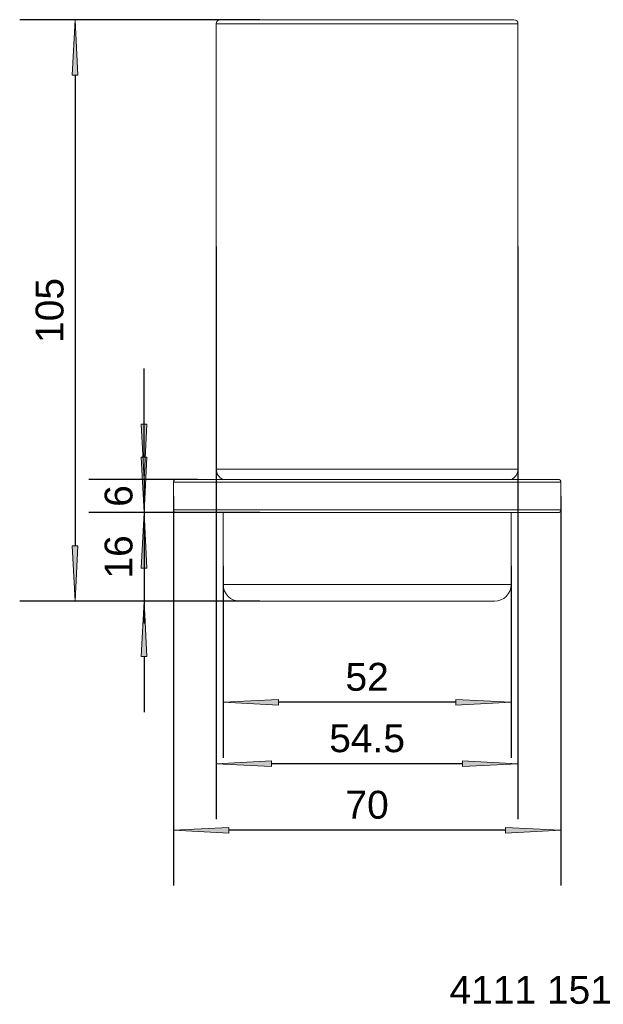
# Model space of a CAD drawing. Header units: millimetres. Extents: x 2445 to 2551, y -969 to -791.
import ezdxf

# ---------------------------------------------------------------- set-up
doc = ezdxf.new("R2010")
doc.units = ezdxf.units.MM
doc.header["$LTSCALE"] = 254
doc.header["$PDMODE"] = 1
doc.header["$PDSIZE"] = -2
doc.layers.get('0').update_dxf_attribs({"lineweight": 5})
for name, color, linetype, lineweight in [('1', 7, 'Continuous', 5), ('Bemaßung', 7, 'Continuous', 5), ('Keine', 7, 'Continuous', 5)]:
    doc.layers.add(name, color=color, linetype=linetype, lineweight=lineweight)
doc.styles.add('Arial', font='Arial')
doc.dimstyles.new('ST', dxfattribs={"dimtxt": 5.034433, "dimasz": 9.99939, "dimexe": 10, "dimexo": 0, "dimgap": 5, "dimtad": 1, "dimdec": 0, "dimdsep": 46, "dimtxsty": 'Arial', "dimblk": 'VW_FILLEDARROW', "dimblk1": 'VW_FILLEDARROW', "dimblk2": 'VW_FILLEDARROW', "dimcen": 0, "dimadec": 3, "dimazin": 0, "dimtfac": 1, "dimtdec": 0, "dimtix": 1, "dimtmove": 0, "dimatfit": 0, "dimldrblk": 'VW_FILLEDARROW-1', "dimfxl": 1, "dimfrac": 2, "dimtolj": 1, "dimarcsym": 0})

# ---------------------------------------------------------------- blocks, each defined once
blk = doc.blocks.new('VW_FILLEDARROW')
at = {"linetype": 'Continuous', "lineweight": 0}
blk.add_hatch(color=0, dxfattribs=at).paths.add_polyline_path([(-1, 0.052), (0, 0), (-1, -0.052)])
at = {"color": 0, "lineweight": 5, "flags": 128}
blk.add_lwpolyline([(-1, 0.052), (0, 0), (-1, -0.052)], close=True, dxfattribs=at)
blk = doc.blocks.new('*D1')
at = {"layer": 'Bemaßung', "color": 0, "lineweight": -2}
for p, q in [((2481.89, -889.64), (2481.89, -924.28)), ((2533.89, -889.64), (2533.89, -924.28)), ((2523.89, -914.28), (2491.88, -914.28))]:
    blk.add_line(p, q, dxfattribs=at)
at = {"layer": 'Defpoints', "color": 0}
for p in [(2481.89, -889.64), (2533.89, -889.64), (2481.89, -914.28)]:
    blk.add_point(p, dxfattribs=at)
at = {"layer": 'Bemaßung', "color": 0, "lineweight": -2, "xscale": 9.999389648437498, "yscale": 9.999389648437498, "zscale": 9.999389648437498, "rotation": 180}
blk.add_blockref('VW_FILLEDARROW', (2481.89, -914.28), dxfattribs=at)
at = {"layer": 'Bemaßung', "color": 0, "lineweight": -2, "xscale": 9.999389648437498, "yscale": 9.999389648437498, "zscale": 9.999389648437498}
blk.add_blockref('VW_FILLEDARROW', (2533.89, -914.28), dxfattribs=at)
at = {"layer": 'Bemaßung', "color": 0, "insert": (2507.89, -909.71), "char_height": 5.034, "attachment_point": 5, "style": 'Arial'}
blk.add_mtext('\\A1;52', dxfattribs=at)
blk = doc.blocks.new('VW_FILLEDARROW-1')
at = {"linetype": 'Continuous', "lineweight": 0}
blk.add_hatch(color=0, dxfattribs=at).paths.add_polyline_path([(-1, 0.052), (0, 0), (-1, -0.052)])
at = {"color": 0, "lineweight": 5, "flags": 128}
blk.add_lwpolyline([(-1, 0.052), (0, 0), (-1, -0.052)], close=True, dxfattribs=at)
blk = doc.blocks.new('*D2')
at = {"layer": 'Bemaßung', "color": 0, "lineweight": -2}
for p, q in [((2472.89, -877.03), (2472.89, -947.38)), ((2542.89, -877.03), (2542.89, -947.38)), ((2532.89, -937.38), (2482.88, -937.38))]:
    blk.add_line(p, q, dxfattribs=at)
at = {"layer": 'Defpoints', "color": 0}
for p in [(2472.89, -877.03), (2542.89, -877.03), (2472.89, -937.38)]:
    blk.add_point(p, dxfattribs=at)
at = {"layer": 'Bemaßung', "color": 0, "lineweight": -2, "xscale": 9.999389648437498, "yscale": 9.999389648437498, "zscale": 9.999389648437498, "rotation": 180}
blk.add_blockref('VW_FILLEDARROW', (2472.89, -937.38), dxfattribs=at)
at = {"layer": 'Bemaßung', "color": 0, "lineweight": -2, "xscale": 9.999389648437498, "yscale": 9.999389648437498, "zscale": 9.999389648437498}
blk.add_blockref('VW_FILLEDARROW', (2542.89, -937.38), dxfattribs=at)
at = {"layer": 'Bemaßung', "color": 0, "insert": (2507.89, -932.81), "char_height": 5.034, "attachment_point": 5, "style": 'Arial'}
blk.add_mtext('\\A1;70', dxfattribs=at)
blk = doc.blocks.new('*D3')
at = {"layer": 'Bemaßung', "color": 0, "lineweight": -2}
for p, q in [((2480.64, -831.98), (2480.64, -935.36)), ((2535.14, -831.98), (2535.14, -935.36)), ((2525.14, -925.36), (2490.63, -925.36))]:
    blk.add_line(p, q, dxfattribs=at)
at = {"layer": 'Defpoints', "color": 0}
for p in [(2480.64, -831.98), (2535.14, -831.98), (2480.64, -925.36)]:
    blk.add_point(p, dxfattribs=at)
at = {"layer": 'Bemaßung', "color": 0, "lineweight": -2, "xscale": 9.999389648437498, "yscale": 9.999389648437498, "zscale": 9.999389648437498, "rotation": 180}
blk.add_blockref('VW_FILLEDARROW', (2480.64, -925.36), dxfattribs=at)
at = {"layer": 'Bemaßung', "color": 0, "lineweight": -2, "xscale": 9.999389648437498, "yscale": 9.999389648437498, "zscale": 9.999389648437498}
blk.add_blockref('VW_FILLEDARROW', (2535.14, -925.36), dxfattribs=at)
at = {"layer": 'Bemaßung', "color": 0, "insert": (2507.89, -920.8), "char_height": 5.034, "attachment_point": 5, "style": 'Arial'}
blk.add_mtext('\\A1;54.5', dxfattribs=at)
blk = doc.blocks.new('*D4')
at = {"layer": 'Bemaßung', "color": 0, "lineweight": -2}
for p, q in [((2488.52, -791.03), (2445.14, -791.03)), ((2455.14, -801.03), (2455.14, -886.03)), ((2488.52, -896.03), (2445.14, -896.03))]:
    blk.add_line(p, q, dxfattribs=at)
at = {"layer": 'Defpoints', "color": 0}
for p in [(2488.52, -791.03), (2455.14, -896.03), (2488.52, -896.03)]:
    blk.add_point(p, dxfattribs=at)
at = {"layer": 'Bemaßung', "color": 0, "lineweight": -2, "xscale": 9.999389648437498, "yscale": 9.999389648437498, "zscale": 9.999389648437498}
for p, rotation in [((2455.14, -791.03), 90), ((2455.14, -896.03), 270)]:
    blk.add_blockref('VW_FILLEDARROW', p, dxfattribs=dict(at, rotation=rotation))
at = {"layer": 'Bemaßung', "color": 0, "insert": (2450.57, -843.53), "char_height": 5.034, "attachment_point": 5, "rotation": 90, "style": 'Arial'}
blk.add_mtext('\\A1;105', dxfattribs=at)
blk = doc.blocks.new('*D5')
at = {"layer": 'Bemaßung', "color": 0, "lineweight": -2}
for p, q in [((2467.6, -870.03), (2467.6, -860.03)), ((2488.52, -880.03), (2457.6, -880.03)), ((2467.6, -880.03), (2467.6, -896.03)), ((2488.52, -896.03), (2457.6, -896.03)), ((2467.6, -906.03), (2467.6, -916.03))]:
    blk.add_line(p, q, dxfattribs=at)
at = {"layer": 'Defpoints', "color": 0}
for p in [(2488.52, -880.03), (2467.6, -896.03), (2488.52, -896.03)]:
    blk.add_point(p, dxfattribs=at)
at = {"layer": 'Bemaßung', "color": 0, "lineweight": -2, "xscale": 9.999389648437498, "yscale": 9.999389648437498, "zscale": 9.999389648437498}
for p, rotation in [((2467.6, -880.03), 270), ((2467.6, -896.03), 90)]:
    blk.add_blockref('VW_FILLEDARROW', p, dxfattribs=dict(at, rotation=rotation))
at = {"layer": 'Bemaßung', "color": 0, "insert": (2463.03, -888.03), "char_height": 5.034, "attachment_point": 5, "rotation": 90, "style": 'Arial'}
blk.add_mtext('\\A1;16', dxfattribs=at)
blk = doc.blocks.new('*D6')
at = {"layer": 'Bemaßung', "color": 0, "lineweight": -2}
for p, q in [((2467.6, -864.03), (2467.6, -854.03)), ((2477.27, -874.03), (2457.6, -874.03)), ((2467.6, -874.03), (2467.6, -880.03)), ((2477.27, -880.03), (2457.6, -880.03)), ((2467.6, -890.03), (2467.6, -900.03))]:
    blk.add_line(p, q, dxfattribs=at)
at = {"layer": 'Defpoints', "color": 0}
for p in [(2477.27, -874.03), (2467.6, -880.03), (2477.27, -880.03)]:
    blk.add_point(p, dxfattribs=at)
at = {"layer": 'Bemaßung', "color": 0, "lineweight": -2, "xscale": 9.999389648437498, "yscale": 9.999389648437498, "zscale": 9.999389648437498}
for p, rotation in [((2467.6, -874.03), 270), ((2467.6, -880.03), 90)]:
    blk.add_blockref('VW_FILLEDARROW', p, dxfattribs=dict(at, rotation=rotation))
at = {"layer": 'Bemaßung', "color": 0, "insert": (2463.03, -877.03), "char_height": 5.034, "attachment_point": 5, "rotation": 90, "style": 'Arial'}
blk.add_mtext('\\A1;6', dxfattribs=at)

msp = doc.modelspace()

# ---------------------------------------------------------------- linework, layer by layer
at = {"layer": '1', "color": 7}
for p, q in [((2534.39, -791.03), (2481.39, -791.03)), ((2480.64, -791.78), (2507.89, -791.78)), ((2480.64, -791.78), (2480.64, -872.18)), ((2507.89, -791.78), (2535.14, -791.78)), ((2535.14, -872.18), (2535.14, -791.78)), ((2480.64, -872.18), (2535.14, -872.18)), ((2472.89, -874.53), (2542.89, -874.53)), ((2472.89, -874.53), (2472.89, -879.53)), ((2542.39, -874.03), (2473.39, -874.03)), ((2542.89, -879.53), (2542.89, -874.53)), ((2542.89, -879.53), (2472.89, -879.53)), ((2473.39, -880.03), (2507.89, -880.03)), ((2481.89, -880.03), (2481.89, -893.03)), ((2507.89, -880.03), (2542.39, -880.03)), ((2533.89, -893.03), (2533.89, -880.03)), ((2507.89, -893.03), (2481.89, -893.03)), ((2533.89, -893.03), (2507.89, -893.03)), ((2484.89, -896.03), (2507.89, -896.03)), ((2507.89, -896.03), (2530.89, -896.03))]:
    msp.add_line(p, q, dxfattribs=at)
for centre, radius, start, end in [((2481.39, -791.78), 0.75, 90, 180), ((2534.39, -791.78), 0.75, 0, 90), ((2482.64, -872.18), 2, 180, 247.9757), ((2533.14, -872.18), 2, 292.0243, 0), ((2473.39, -874.53), 0.5, 90, 180), ((2542.39, -874.53), 0.5, 0, 90), ((2473.39, -879.53), 0.5, 180, 270), ((2542.39, -879.53), 0.5, 270, 0), ((2484.89, -893.03), 3, 180, 270), ((2530.89, -893.03), 3, 270, 0)]:
    msp.add_arc(centre, radius, start, end, dxfattribs=at)

# ---------------------------------------------------------------- texts
at = {"layer": 'Keine', "insert": (2522.77, -963.68), "char_height": 5.034, "width": 30.1115, "attachment_point": 1, "line_spacing_factor": 0.970891, "style": 'Arial'}
msp.add_mtext('4111 151', dxfattribs=at)

# ---------------------------------------------------------------- dimensions: what is measured, and where the dimension line sits
at = {"layer": 'Bemaßung'}
for base, p1, p2, picture, middle in [((2455.14, -896.03), (2488.52, -791.03), (2488.52, -896.03), '*D4', (2450.57, -843.53)), ((2467.6, -880.03), (2477.27, -874.03), (2477.27, -880.03), '*D6', (2463.03, -877.03)), ((2467.6, -896.03), (2488.52, -880.03), (2488.52, -896.03), '*D5', (2463.03, -888.03))]:
    dim = msp.add_linear_dim(base=base, p1=p1, p2=p2, angle=270, dimstyle='ST', override={"dimgap": 2, "dimdec": 1, "dimpost": '<>', "dimtxsty": 'Arial', "dimtmove": 2}, dxfattribs=at)
    dim.commit()
    dim.dimension.update_dxf_attribs({"geometry": picture, "text_midpoint": middle})
for base, p1, p2, picture, middle in [((2480.64, -925.36), (2535.14, -831.98), (2480.64, -831.98), '*D3', (2507.89, -920.8)), ((2472.89, -937.38), (2542.89, -877.03), (2472.89, -877.03), '*D2', (2507.89, -932.81)), ((2481.89, -914.28), (2533.89, -889.64), (2481.89, -889.64), '*D1', (2507.89, -909.71))]:
    dim = msp.add_linear_dim(base=base, p1=p1, p2=p2, dimstyle='ST', override={"dimgap": 2, "dimdec": 1, "dimpost": '<>', "dimtxsty": 'Arial', "dimtmove": 2}, dxfattribs=at)
    dim.commit()
    dim.dimension.update_dxf_attribs({"geometry": picture, "text_midpoint": middle})

doc.saveas('drawing.dxf')
